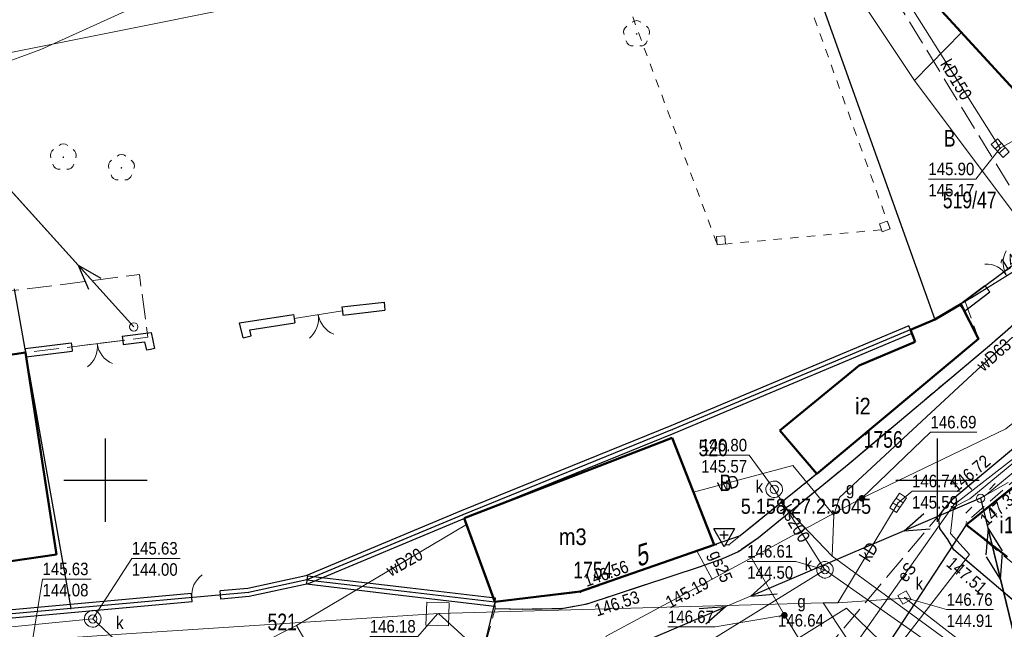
# Model space of a CAD drawing. Header units: metres. Extents: x 5552311 to 5555313, y 5709371 to 5712599.
# Tile 23 of 71: x 5554445 to 5554504, y 5710641 to 5710678. Entities that reach past the tile are written whole.
import ezdxf
from ezdxf.enums import TextEntityAlignment as Align

# ---------------------------------------------------------------- set-up
doc = ezdxf.new("R2010")
doc.units = ezdxf.units.M
doc.header["$MEASUREMENT"] = 0
for name, pattern in [('1.0_0.5', [1.5, 1, -0.5]), ('1.5_0.5', [2, 1.5, -0.5]), ('otda_500', [1, 0.5, -0.5]), ('otob_500', [0]), ('otof_500', [0]), ('suep_nn_500', [0])]:
    doc.linetypes.add(name, pattern=pattern)
doc.layers.get('0').update_dxf_attribs({"color": 2, "linetype": 'CONTINUOUS', "lineweight": 5})
for name, color, linetype in [('203-punkt graniczny', 7, 'CONTINUOUS'), ('210-oznaczenie konturu użytku gruntowego', 60, 'CONTINUOUS'), ('211-numer działki ewidencyjnej', 7, 'CONTINUOUS'), ('217-kontur klasyfikacyjny', 7, 'CONTINUOUS'), ('218-kontur użytku gruntowego', 60, 'CONTINUOUS'), ('219-działka ewidencyjna', 7, 'CONTINUOUS'), ('238-Punkt adresowy budynku', 7, 'CONTINUOUS'), ('312-budynek ewidencyjny', 7, 'CONTINUOUS'), ('312-oznaczenie budynku ewidencyjnego', 7, 'CONTINUOUS'), ('312-oznaczenie budynku ewidencyjnego-Atr117', 7, 'CONTINUOUS'), ('brama', 7, 'CONTINUOUS'), ('chodnik', 7, 'CONTINUOUS'), ('drzewo liściaste', 7, 'CONTINUOUS'), ('furtka', 7, 'CONTINUOUS'), ('jezdnia', 7, 'CONTINUOUS'), ('kratka ściekowa', 7, 'CONTINUOUS'), ('krawężnik', 7, 'CONTINUOUS'), ('latarnia', 7, 'CONTINUOUS'), ('pikieta sztuczna', 7, 'CONTINUOUS'), ('pikieta sztuczna-Atr2', 7, 'CONTINUOUS'), ('przewód elektroenergetyczny niskiego napięcia', 7, 'CONTINUOUS'), ('przewód elektroenergetyczny podziemny', 7, 'CONTINUOUS'), ('przewód elektroenergetyczny podziemny-Atr1', 7, 'CONTINUOUS'), ('przewód gazowy', 7, 'CONTINUOUS'), ('przewód gazowy-Atr1', 7, 'CONTINUOUS'), ('przewód kanalizacyjny', 7, 'CONTINUOUS'), ('przewód kanalizacyjny-Atr1', 7, 'CONTINUOUS'), ('przewód telekomunikacyjny podziemny', 7, 'CONTINUOUS'), ('przewód wodociągowy', 7, 'CONTINUOUS'), ('przewód wodociągowy-Atr1', 7, 'CONTINUOUS'), ('rzedna', 7, 'CONTINUOUS'), ('rzedna-Atr2', 7, 'CONTINUOUS'), ('rzedna-Atr3', 7, 'CONTINUOUS'), ('studnia kanalizacyjna', 7, 'CONTINUOUS'), ('Szczegółowa osnowa geodezyjna wysokościowa', 7, 'CONTINUOUS'), ('Szczegółowa osnowa geodezyjna wysokościowa-Atr103', 7, 'CONTINUOUS'), ('słup przewodów napowietrznych', 7, 'CONTINUOUS'), ('wiata', 7, 'CONTINUOUS'), ('Wstawianie ramki sekcyjnej z opisem', 7, 'CONTINUOUS'), ('właz do komory lub kanału', 7, 'CONTINUOUS'), ('właz do komory lub kanału - okrągły', 7, 'CONTINUOUS'), ('właz do komory lub kanału - okrągły-Atr17', 7, 'CONTINUOUS'), ('właz do komory lub kanału-Atr17', 7, 'CONTINUOUS'), ('zasuwa lub zawór', 7, 'CONTINUOUS'), ('zasuwa lub zawór-Atr17', 7, 'CONTINUOUS'), ('ściana oporowa (linia)', 7, 'CONTINUOUS')]:
    doc.layers.add(name, color=color, linetype=linetype)
doc.styles.get("Standard").update_dxf_attribs({"font": 'Working1250', "width": 0.75})
doc.linetypes.add('otdn_500', pattern='A,5,0,[21,ksztalty.shx,S=0.5,R=0,X=0,Y=0]', length=5)

# ---------------------------------------------------------------- blocks, each defined once
blk = doc.blocks.new('203')
at = {"linetype": 'Continuous', "lineweight": 0}
h = blk.add_hatch(color=94, dxfattribs=at)
edge = h.paths.add_edge_path()
edge.add_arc((0, 0), 0.045, 0, 360)
blk = doc.blocks.new('US05')
at = {"color": 0, "linetype": 'Continuous', "lineweight": 13}
for p, q in [((-0.525, -0.25), (-0.525, 0.25)), ((-0.525, 0.25), (-0.175, 0.25)), ((-0.175, -0.25), (-0.175, 0.25)), ((-0.175, 0.25), (0.175, 0.25)), ((0.175, -0.25), (0.175, 0.25)), ((0.175, 0.25), (0.525, 0.25)), ((0.525, -0.25), (0.525, 0.25)), ((-0.525, -0.25), (-0.175, -0.25)), ((-0.175, -0.25), (0.175, -0.25)), ((0.175, -0.25), (0.525, -0.25))]:
    blk.add_line(p, q, dxfattribs=at)
blk = doc.blocks.new('PW01')
at = {"linetype": 'Continuous', "lineweight": 13}
h = blk.add_hatch(color=0, dxfattribs=at)
edge = h.paths.add_edge_path()
edge.add_arc((0, 0), 0.045, 0, 360)
blk = doc.blocks.new('SM01')
at = {"color": 0, "linetype": 'Continuous', "lineweight": 13}
for p, q in [((-0.53, 0.531), (-0.883, 0.884)), ((0.531, 0.531), (0.884, 0.884)), ((-0.53, -0.53), (-0.883, -0.883)), ((0.531, -0.53), (0.884, -0.883))]:
    blk.add_line(p, q, dxfattribs=at)
blk.add_circle((0, 0), 0.25, dxfattribs=at)
blk = doc.blocks.new('US25')
at = {"linetype": 'Continuous', "lineweight": 0}
h = blk.add_hatch(color=0, dxfattribs=at)
edge = h.paths.add_edge_path()
edge.add_arc((0, 0), 0.2, 0, 360)
blk = doc.blocks.new('OK02')
at = {"color": 0, "linetype": 'Continuous', "lineweight": 0}
for centre, start, end in [((-1.5, 0), 0, 60), ((1.5, 0), 120, 180)]:
    blk.add_arc(centre, 1.5, start, end, dxfattribs=at)
blk = doc.blocks.new('SUEP1')
at = {"color": 0, "linetype": 'Continuous'}
for p, q in [((0, 0), (5, 0)), ((5, 0), (3.5, 0.5)), ((5, 0), (3.5, -0.5)), ((5, 0), (15, 0)), ((15, 0), (13.5, 0.5)), ((15, 0), (13.5, -0.5))]:
    blk.add_line(p, q, dxfattribs=at)
blk = doc.blocks.new('US22')
at = {"color": 0, "linetype": 'Continuous', "lineweight": 13}
blk.add_circle((0, 0), 0.25, dxfattribs=at)
blk = doc.blocks.new('OK04')
at = {"color": 0, "linetype": 'Continuous', "lineweight": 0}
blk.add_arc((1.5, 0.001), 1.5, 120, 180, dxfattribs=at)
blk = doc.blocks.new('IB10')
at = {"color": 0, "linetype": 'Continuous', "lineweight": 13}
for p, q in [((0, 0), (0, 0.5)), ((0, 0.5), (0.5, 0.5)), ((0, 0), (0.5, 0)), ((0.5, 0), (0.5, 0.5))]:
    blk.add_line(p, q, dxfattribs=at)
blk = doc.blocks.new('OP021')
at = {"linetype": 'Continuous', "lineweight": 13}
h = blk.add_hatch(color=0, dxfattribs=at)
edge = h.paths.add_edge_path()
edge.add_arc((0, 0), 0.05, 0, 360)
at = {"color": 0, "linetype": 'Continuous', "lineweight": 13}
for centre, start, end in [((0, 0.4), 49.272, 130.728), ((-0.38, 0.124), 121.308, 202.548), ((0.38, 0.124), 337.452, 58.692), ((-0.235, -0.324), 193.221, 274.871), ((0.235, -0.324), 265.129, 346.779)]:
    blk.add_arc(centre, 0.4, start, end, dxfattribs=at)
blk = doc.blocks.new('US15')
at = {"color": 0, "linetype": 'Continuous', "lineweight": 13}
blk.add_circle((0, 0), 0.25, dxfattribs=at)
blk = doc.blocks.new('OSSH')
at = {"color": 0}
for p, q in [((0, -0.721), (-0.624, 0.362)), ((0.626, 0.362), (-0.624, 0.362)), ((-0.25, 0), (0.25, 0)), ((0.626, 0.362), (0, -0.721)), ((0, -0.25), (0, 0.25))]:
    blk.add_line(p, q, dxfattribs=at)
blk = doc.blocks.new('RAMKA500K')
at = {"color": 0}
for p, q in [((50, 147.5), (50, 152.5)), ((100, 147.5), (100, 152.5)), ((47.5, 150), (52.5, 150)), ((97.5, 150), (102.5, 150))]:
    blk.add_line(p, q, dxfattribs=at)

msp = doc.modelspace()

# ---------------------------------------------------------------- linework, layer by layer
at = {"layer": '217-kontur klasyfikacyjny', "color": 3, "linetype": 'Continuous', "lineweight": 18, "flags": 128}
for points in [[(5554499.85, 5710659.66), (5554492.01, 5710681.55)], [(5554444.51, 5710661.51), (5554447.92, 5710642.28)], [(5554484.07, 5710653.04), (5554499.85, 5710659.66)], [(5554471.48, 5710647.92), (5554484.07, 5710653.04)], [(5554462.11, 5710644.01), (5554471.48, 5710647.92)], [(5554458.6, 5710643.25), (5554462.11, 5710644.01)], [(5554447.92, 5710642.28), (5554458.6, 5710643.25)]]:
    msp.add_lwpolyline(points, dxfattribs=at)
at = {"layer": '218-kontur użytku gruntowego', "linetype": 'Continuous', "lineweight": 9, "flags": 128}
for points in [[(5554492.01, 5710681.55), (5554499.85, 5710659.66)], [(5554499.85, 5710659.66), (5554492.01, 5710681.55)], [(5554501.41, 5710660.58), (5554510.39, 5710667.3)], [(5554510.39, 5710667.3), (5554501.41, 5710660.58)], [(5554447.92, 5710642.28), (5554444.51, 5710661.51)], [(5554444.51, 5710661.51), (5554447.92, 5710642.28)], [(5554501.41, 5710660.58), (5554499.85, 5710659.66)], [(5554499.85, 5710659.66), (5554501.41, 5710660.58)], [(5554502.47, 5710658.5), (5554501.41, 5710660.58)], [(5554501.41, 5710660.58), (5554502.47, 5710658.5)], [(5554499.85, 5710659.66), (5554484.07, 5710653.04)], [(5554484.07, 5710653.04), (5554499.85, 5710659.66)], [(5554492.75, 5710650.38), (5554502.47, 5710658.5)], [(5554502.47, 5710658.5), (5554492.75, 5710650.38)], [(5554484.07, 5710653.04), (5554471.48, 5710647.92)], [(5554471.48, 5710647.92), (5554484.07, 5710653.04)], [(5554507.95, 5710652.32), (5554501.72, 5710647.31)], [(5554501.72, 5710647.31), (5554507.95, 5710652.32)], [(5554488.15, 5710646.66), (5554492.75, 5710650.38)], [(5554492.75, 5710650.38), (5554488.15, 5710646.66)], [(5554471.48, 5710647.92), (5554462.11, 5710644.01)], [(5554462.11, 5710644.01), (5554471.48, 5710647.92)], [(5554501.72, 5710647.31), (5554504.19, 5710645.39)], [(5554504.19, 5710645.39), (5554501.72, 5710647.31)], [(5554486.58, 5710646.11), (5554488.15, 5710646.66)], [(5554488.15, 5710646.66), (5554486.58, 5710646.11)], [(5554478.53, 5710643.3), (5554486.58, 5710646.11)], [(5554486.58, 5710646.11), (5554478.53, 5710643.3)], [(5554458.6, 5710643.25), (5554462.11, 5710644.01)], [(5554462.11, 5710644.01), (5554458.6, 5710643.25)], [(5554462.11, 5710644.01), (5554468.29, 5710643.28)], [(5554468.29, 5710643.28), (5554462.11, 5710644.01)], [(5554447.92, 5710642.28), (5554458.6, 5710643.25)], [(5554458.6, 5710643.25), (5554447.92, 5710642.28)], [(5554468.29, 5710643.28), (5554473.4, 5710642.68)], [(5554473.4, 5710642.68), (5554468.29, 5710643.28)], [(5554473.4, 5710642.68), (5554478.53, 5710643.3)], [(5554478.53, 5710643.3), (5554473.4, 5710642.68)], [(5554435.57, 5710641.16), (5554447.92, 5710642.28)], [(5554447.92, 5710642.28), (5554435.57, 5710641.16)]]:
    msp.add_lwpolyline(points, dxfattribs=at)
at = {"layer": '219-działka ewidencyjna', "color": 94, "linetype": 'Continuous', "lineweight": 30, "flags": 128}
for points in [[(5554492.01, 5710681.55), (5554499.85, 5710659.66)], [(5554510.39, 5710667.3), (5554501.41, 5710660.58)], [(5554444.51, 5710661.51), (5554447.92, 5710642.28)], [(5554501.41, 5710660.58), (5554499.85, 5710659.66)], [(5554501.41, 5710660.58), (5554502.47, 5710658.5)], [(5554499.85, 5710659.66), (5554484.07, 5710653.04)], [(5554502.47, 5710658.5), (5554492.75, 5710650.38)], [(5554484.07, 5710653.04), (5554471.48, 5710647.92)], [(5554507.95, 5710652.32), (5554501.72, 5710647.31)], [(5554492.75, 5710650.38), (5554488.15, 5710646.66)], [(5554471.48, 5710647.92), (5554462.11, 5710644.01)], [(5554501.72, 5710647.31), (5554496.02, 5710638.61)], [(5554501.72, 5710647.31), (5554504.19, 5710645.39)], [(5554488.15, 5710646.66), (5554486.58, 5710646.11)], [(5554486.58, 5710646.11), (5554478.53, 5710643.3)], [(5554462.11, 5710644.01), (5554458.6, 5710643.25)], [(5554462.11, 5710644.01), (5554468.29, 5710643.28)], [(5554458.6, 5710643.25), (5554447.92, 5710642.28)], [(5554468.29, 5710643.28), (5554473.4, 5710642.68)], [(5554478.53, 5710643.3), (5554473.4, 5710642.68)], [(5554473.4, 5710642.68), (5554472.43, 5710638.71)], [(5554447.92, 5710642.28), (5554435.57, 5710641.16)]]:
    msp.add_lwpolyline(points, dxfattribs=at)
at = {"layer": '312-budynek ewidencyjny', "color": 8, "linetype": 'Continuous', "lineweight": 50, "flags": 128}
for points in [[(5554506.65, 5710671.24), (5554497.51, 5710681.2)], [(5554499.85, 5710659.66), (5554501.41, 5710660.58)], [(5554501.41, 5710660.58), (5554502.47, 5710658.5)], [(5554498.37, 5710659.04), (5554499.85, 5710659.66)], [(5554498.65, 5710658.32), (5554498.37, 5710659.04)], [(5554502.47, 5710658.5), (5554492.75, 5710650.38)], [(5554495.29, 5710656.9), (5554498.65, 5710658.32)], [(5554429.85, 5710655.35), (5554445.2, 5710657.67)], [(5554445.2, 5710657.67), (5554447.06, 5710645.54)], [(5554490.52, 5710652.99), (5554495.29, 5710656.9)], [(5554471.56, 5710647.72), (5554484.05, 5710652.54)], [(5554484.05, 5710652.54), (5554486.58, 5710646.11)], [(5554492.75, 5710650.38), (5554490.52, 5710652.99)], [(5554501.72, 5710647.31), (5554506.66, 5710651.29)], [(5554473.4, 5710642.68), (5554471.56, 5710647.72)], [(5554504.19, 5710645.39), (5554501.72, 5710647.31)], [(5554486.58, 5710646.11), (5554478.53, 5710643.3)], [(5554447.06, 5710645.54), (5554431.96, 5710643.33)], [(5554478.53, 5710643.3), (5554473.4, 5710642.68)]]:
    msp.add_lwpolyline(points, dxfattribs=at)
at = {"layer": 'brama', "color": 8, "linetype": 'otob_500', "lineweight": 18, "flags": 128}
for points in [[(5554501.67, 5710660.73), (5554506.67, 5710663.84)], [(5554464.24, 5710660.17), (5554461.34, 5710659.71)], [(5554451.04, 5710658.4), (5554447.98, 5710658.01)]]:
    msp.add_lwpolyline(points, dxfattribs=at)
at = {"layer": 'chodnik', "color": 8, "linetype": '1.0_0.5', "lineweight": 18, "flags": 128}
for points in [[(5554528.82, 5710684.19), (5554520.79, 5710675.95), (5554520.28, 5710674.67), (5554514.97, 5710669.61), (5554513.24, 5710668.05), (5554507.46, 5710662.87), (5554506.67, 5710663.84), (5554501.67, 5710660.73), (5554502.47, 5710658.5), (5554492.75, 5710650.38), (5554487.47, 5710646.11), (5554486.58, 5710646.11), (5554478.55, 5710643.26), (5554473.4, 5710642.68), (5554473.42, 5710642.28), (5554475.08, 5710642.25), (5554477.43, 5710642.29), (5554478.94, 5710642.57), (5554485.69, 5710644.79), (5554487.11, 5710645.3), (5554488.04, 5710645.72), (5554489.25, 5710646.55), (5554494.7, 5710651.01), (5554503.12, 5710658.09), (5554509.44, 5710663.6), (5554512.43, 5710666.27), (5554515.19, 5710668.72), (5554518.24, 5710671.52), (5554530.25, 5710683.47)], [(5554512.8, 5710635.75), (5554524.55, 5710624.85), (5554530.05, 5710619.41), (5554530.03, 5710620.64), (5554524.94, 5710625.74), (5554515.47, 5710635.23), (5554512.16, 5710638.34), (5554508.71, 5710641.59), (5554501.72, 5710647.31), (5554501.74, 5710647.49), (5554506.56, 5710651.69), (5554506.84, 5710651.39), (5554514.14, 5710657.87), (5554517.69, 5710660.98), (5554520.33, 5710663.34), (5554523.22, 5710666.06), (5554526.11, 5710668.82), (5554528.36, 5710670.84), (5554529.03, 5710671.24), (5554529.76, 5710671.31), (5554530.52, 5710671.07), (5554530.8, 5710670.73), (5554532.79, 5710667.47), (5554541.56, 5710652.89), (5554547.67, 5710642.69), (5554553.68, 5710632.82), (5554554.72, 5710631.1), (5554558.98, 5710624.01), (5554563.19, 5710617.09), (5554569.05, 5710607.39), (5554573.43, 5710600.07), (5554575.05, 5710600.93), (5554559.54, 5710626.42), (5554537.42, 5710662.74), (5554532.38, 5710671.27), (5554531.57, 5710672.26), (5554530.95, 5710672.75), (5554529.97, 5710673.11), (5554529.11, 5710673.02), (5554528.16, 5710672.64), (5554527.35, 5710672.08), (5554526.61, 5710671.37), (5554525.09, 5710670.03), (5554519.99, 5710665.18), (5554517.05, 5710662.45), (5554514.76, 5710660.52), (5554511.72, 5710657.89), (5554500.93, 5710648.88), (5554500.28, 5710648.12), (5554500.08, 5710647.64), (5554500.15, 5710647.09), (5554500.62, 5710646.44), (5554500.99, 5710645.81)]]:
    msp.add_lwpolyline(points, close=True, dxfattribs=at)
at = {"layer": 'furtka', "color": 8, "linetype": 'otof_500', "lineweight": 18, "flags": 128}
msp.add_lwpolyline([(5554455.19, 5710642.94), (5554456.91, 5710643.1)], dxfattribs=at)
at = {"layer": 'jezdnia', "color": 8, "linetype": '1.5_0.5', "lineweight": 18, "flags": 128}
for points in [[(5554552.05, 5710711.22), (5554552.63, 5710709.3), (5554552.53, 5710707.06), (5554552.16, 5710705.41), (5554551.51, 5710704.05), (5554550.31, 5710702.54), (5554547.38, 5710699.78), (5554530.25, 5710683.47), (5554518.24, 5710671.52), (5554515.19, 5710668.72), (5554512.43, 5710666.27), (5554509.44, 5710663.6), (5554503.12, 5710658.09), (5554494.7, 5710651.01), (5554489.25, 5710646.55), (5554488.04, 5710645.72), (5554487.11, 5710645.3), (5554485.69, 5710644.79), (5554478.94, 5710642.57), (5554477.43, 5710642.29), (5554475.08, 5710642.25), (5554473.42, 5710642.28), (5554472.43, 5710638.71), (5554473.93, 5710638.51), (5554474.43, 5710637.77), (5554474.72, 5710636.97), (5554474.66, 5710636.42), (5554473.93, 5710635.73), (5554466.73, 5710630.76), (5554450.45, 5710621.12), (5554425.4, 5710609.05), (5554418.6, 5710605.89), (5554417.15, 5710605.26), (5554415.76, 5710605.21), (5554414.27, 5710606.27), (5554419.6, 5710598.38), (5554419.68, 5710600.26), (5554420.54, 5710601.39), (5554426.32, 5710604.38), (5554450.17, 5710615.94), (5554455.64, 5710618.96), (5554457.51, 5710620.02), (5554470.33, 5710627.61), (5554480.55, 5710633.59), (5554490.93, 5710638.9), (5554493.53, 5710640.11), (5554500.28, 5710648.12), (5554500.93, 5710648.88), (5554511.72, 5710657.89), (5554514.76, 5710660.52), (5554517.05, 5710662.45), (5554519.99, 5710665.18), (5554525.09, 5710670.03), (5554526.61, 5710671.37), (5554527.35, 5710672.08), (5554528.16, 5710672.64), (5554535.47, 5710679.96), (5554536.25, 5710680.82), (5554537.58, 5710682.07), (5554542.1, 5710686.33), (5554551.5, 5710695.18), (5554553.01, 5710696.3), (5554554.52, 5710697.03), (5554556.44, 5710697.5), (5554558.78, 5710696.84), (5554560.73, 5710695.29)], [(5554480.13, 5710704.87), (5554489.81, 5710684.94), (5554490.27, 5710684.26), (5554492.01, 5710681.55), (5554499.85, 5710659.66), (5554501.41, 5710660.58), (5554501.67, 5710660.73), (5554506.67, 5710663.84), (5554496.3, 5710680.84), (5554495.36, 5710681.83), (5554496.88, 5710683.29), (5554494.13, 5710688.99), (5554485.07, 5710707.73)], [(5554430.11, 5710677.61), (5554431.72, 5710666.51), (5554427.33, 5710660.06), (5554404.24, 5710655.57), (5554402.1, 5710659.1), (5554394.67, 5710650.04), (5554445.2, 5710657.67), (5554452.55, 5710658.59), (5554452.04, 5710662.36), (5554438.86, 5710660.67), (5554434.38, 5710680.2)]]:
    msp.add_lwpolyline(points, close=True, dxfattribs=at)
at = {"layer": 'krawężnik', "color": 8, "linetype": 'Continuous', "lineweight": 25, "flags": 128}
for points in [[(5554473.42, 5710642.28), (5554475.08, 5710642.25), (5554477.43, 5710642.29), (5554478.94, 5710642.57), (5554485.69, 5710644.79), (5554487.11, 5710645.3), (5554488.04, 5710645.72), (5554489.25, 5710646.55), (5554494.7, 5710651.01), (5554503.12, 5710658.09), (5554509.44, 5710663.6), (5554512.43, 5710666.27), (5554515.19, 5710668.72), (5554518.24, 5710671.52), (5554530.25, 5710683.47)], [(5554512.8, 5710635.75), (5554500.99, 5710645.81), (5554500.62, 5710646.44), (5554500.15, 5710647.09), (5554500.08, 5710647.64), (5554500.28, 5710648.12), (5554500.93, 5710648.88), (5554511.72, 5710657.89)]]:
    msp.add_lwpolyline(points, dxfattribs=at)
at = {"layer": 'przewód elektroenergetyczny niskiego napięcia', "color": 1, "linetype": 'suep_nn_500', "lineweight": 18, "flags": 128}
for points in [[(5554451.7, 5710659.21), (5554433.73, 5710679.13)], [(5554473.46, 5710636.52), (5554502.59, 5710648.91)], [(5554502.59, 5710648.91), (5554506.62, 5710632.52)]]:
    msp.add_lwpolyline(points, dxfattribs=at)
at = {"layer": 'przewód elektroenergetyczny podziemny', "color": 1, "linetype": 'Continuous', "lineweight": 18, "flags": 128}
for points in [[(5554530.65, 5710671.55), (5554500.98, 5710648.51), (5554494.46, 5710639.26), (5554478.56, 5710631.87), (5554474.37, 5710637.47), (5554472.16, 5710639.32), (5554454.55, 5710639.85), (5554436.48, 5710638.4), (5554421.46, 5710637.45), (5554399.02, 5710633.03), (5554394.66, 5710637.51), (5554388.71, 5710642.51), (5554381.93, 5710636.93), (5554358.42, 5710667.49), (5554395.08, 5710691.67), (5554394, 5710693.59), (5554393.59, 5710693.48)], [(5554502.59, 5710648.91), (5554504.24, 5710649.87)]]:
    msp.add_lwpolyline(points, dxfattribs=at)
at = {"layer": 'przewód gazowy', "color": 40, "linetype": 'Continuous', "lineweight": 18, "flags": 128}
for points in [[(5554488.82, 5710645.34), (5554495.46, 5710648.91), (5554504.11, 5710653.08), (5554514.25, 5710661.21), (5554514.95, 5710661.77), (5554529.15, 5710674.27)], [(5554486.45, 5710644.06), (5554485.54, 5710645.75)], [(5554488.82, 5710645.34), (5554486.45, 5710644.06)], [(5554551.07, 5710569), (5554550.86, 5710569.57), (5554550.6, 5710570.22), (5554547.31, 5710580.39), (5554544.51, 5710589.04), (5554543.57, 5710590.91), (5554533.45, 5710607.71), (5554532.65, 5710608.63), (5554531.56, 5710609.35), (5554526.69, 5710614.14), (5554513.31, 5710627.45), (5554508.9, 5710631.73), (5554506.88, 5710632.86), (5554498.68, 5710638.29), (5554494.54, 5710642.3), (5554491.65, 5710640.51), (5554490.8, 5710641.88), (5554488.82, 5710645.34)], [(5554486.45, 5710644.06), (5554480.09, 5710640.63), (5554479.35, 5710637.86), (5554467.72, 5710631.02), (5554457.69, 5710625.12), (5554455.64, 5710623.84), (5554451.05, 5710621.25), (5554437.2, 5710614.4), (5554422.27, 5710607.31), (5554419.93, 5710606.21), (5554416.65, 5710602.98)]]:
    msp.add_lwpolyline(points, dxfattribs=at)
at = {"layer": 'przewód kanalizacyjny', "color": 34, "linetype": 'Continuous', "lineweight": 18, "flags": 128}
for points in [[(5554506.46, 5710671.45), (5554503.77, 5710669.95), (5554496.91, 5710680.84)], [(5554490.19, 5710649.45), (5554493.24, 5710644.62)], [(5554497.63, 5710648.64), (5554494.02, 5710642.62)], [(5554403.43, 5710635.81), (5554421.1, 5710605.89), (5554436.67, 5710613.08), (5554452.64, 5710620.71), (5554475.58, 5710633.69), (5554493.24, 5710644.62), (5554505.33, 5710636.12), (5554511.32, 5710631.05), (5554532.54, 5710615.46), (5554538.01, 5710606.53), (5554542.3, 5710598.85), (5554545.18, 5710592.28), (5554547.72, 5710585.05), (5554551.08, 5710576.4), (5554560.88, 5710550.1), (5554563.42, 5710544.78), (5554570, 5710519.72), (5554571.02, 5710502.86)], [(5554515.93, 5710629.05), (5554498.05, 5710642.9), (5554494.02, 5710642.62), (5554493.13, 5710642.63), (5554470.02, 5710641.98), (5554450.65, 5710640.72), (5554445.72, 5710640.39), (5554434.44, 5710639.3), (5554418.83, 5710637.96), (5554391.77, 5710636.28), (5554394.11, 5710633.44), (5554408.36, 5710616.21), (5554419.48, 5710601.47)], [(5554493.13, 5710642.63), (5554494.52, 5710640.55)], [(5554479.52, 5710633.3), (5554470.02, 5710641.98)], [(5554370.58, 5710619.9), (5554382.57, 5710631.07), (5554403.43, 5710635.81), (5554416, 5710639.07), (5554432.9, 5710640.5), (5554438.66, 5710640.62), (5554449.24, 5710641.66), (5554452.5, 5710638.61)]]:
    msp.add_lwpolyline(points, dxfattribs=at)
at = {"layer": 'przewód telekomunikacyjny podziemny', "color": 30, "linetype": 'Continuous', "lineweight": 18, "flags": 128}
for points in [[(5554528.93, 5710687.56), (5554526.2, 5710689.26), (5554521.66, 5710694.3), (5554515.12, 5710701.76), (5554511.58, 5710704.34), (5554503.42, 5710700.85), (5554490.15, 5710695.48), (5554481.32, 5710691.84), (5554446.12, 5710675.88), (5554431.39, 5710670.48), (5554417.87, 5710666.92), (5554410.21, 5710663.32), (5554402.11, 5710658.57), (5554399.32, 5710657.24)], [(5554537.92, 5710674.67), (5554530.79, 5710670.77), (5554529.6, 5710669.94), (5554525.93, 5710666.98), (5554522.13, 5710664.1), (5554517.19, 5710659.8), (5554512.42, 5710655.96), (5554509.44, 5710653.55), (5554508.4, 5710653.53), (5554505.47, 5710651.22), (5554502.92, 5710649.11), (5554502.59, 5710648.91)], [(5554466.17, 5710585.54), (5554467.07, 5710585.97), (5554460.64, 5710598.31), (5554454.75, 5710610.55), (5554452.39, 5710615.41), (5554454.27, 5710617.4), (5554455.91, 5710619), (5554470.13, 5710627.51), (5554474.81, 5710630.32), (5554484.43, 5710634.75), (5554493.54, 5710639.43), (5554497.33, 5710639.53), (5554497.2, 5710639.43), (5554501.93, 5710645.53), (5554500.79, 5710646.79), (5554500.97, 5710648.37), (5554501.94, 5710648.88), (5554519.53, 5710663.4)]]:
    msp.add_lwpolyline(points, dxfattribs=at)
at = {"layer": 'przewód wodociągowy', "color": 5, "linetype": 'Continuous', "lineweight": 18, "flags": 128}
for points in [[(5554432.2, 5710673.29), (5554491.23, 5710685.13), (5554498.62, 5710674.03)], [(5554498.62, 5710674.03), (5554501.45, 5710676.91)], [(5554498.62, 5710674.03), (5554507.86, 5710661.71), (5554494.11, 5710648.96), (5554493.78, 5710647.89), (5554493.68, 5710645.44)], [(5554493.78, 5710647.89), (5554491.3, 5710650.88), (5554485.34, 5710649.27)], [(5554490.54, 5710648.69), (5554493.68, 5710645.44), (5554505.75, 5710636.59), (5554511.87, 5710631.7), (5554529.21, 5710617.9), (5554531.99, 5710615.11), (5554537.27, 5710606.13), (5554541.5, 5710598.47), (5554544.47, 5710591.82), (5554546.87, 5710584.79), (5554550.6, 5710576.15), (5554553.2, 5710569.14)], [(5554471.7, 5710647.33), (5554461.49, 5710641.27)], [(5554440.01, 5710631.68), (5554445.59, 5710633.25), (5554461.49, 5710641.27)], [(5554461.49, 5710641.27), (5554467.7, 5710630.53)]]:
    msp.add_lwpolyline(points, dxfattribs=at)
at = {"layer": 'rzedna-Atr2', "color": 8, "lineweight": 5, "flags": 128}
for points in [[(5554503.77, 5710669.95), (5554502.3, 5710668.1), (5554499.452, 5710668.1)], [(5554495.46, 5710648.91), (5554499.58, 5710652.88), (5554502.37, 5710652.88)], [(5554490.19, 5710649.45), (5554488.69, 5710651.5), (5554485.799, 5710651.5)], [(5554497.63, 5710648.64), (5554498.47, 5710649.34), (5554501.356, 5710649.34)], [(5554449.24, 5710641.66), (5554451.58, 5710645.3), (5554454.487, 5710645.3)], [(5554493.24, 5710644.62), (5554491.48, 5710645.12), (5554488.568, 5710645.12)], [(5554445.62, 5710640.36), (5554446.22, 5710644.06), (5554449.132, 5710644.06)], [(5554498.02, 5710642.94), (5554500.55, 5710642.22), (5554503.372, 5710642.22)], [(5554469.96, 5710641.96), (5554468.77, 5710640.61), (5554465.884, 5710640.61)], [(5554490.8, 5710641.88), (5554486.63, 5710641.18), (5554483.803, 5710641.18)]]:
    msp.add_lwpolyline(points, dxfattribs=at)
at = {"layer": 'studnia kanalizacyjna', "color": 34, "linetype": 'Continuous', "lineweight": 18, "flags": 128}
for points in [[(5554489.72, 5710649.64), (5554489.78, 5710649.73), (5554489.85, 5710649.82), (5554489.93, 5710649.88), (5554490.02, 5710649.93), (5554490.12, 5710649.95), (5554490.22, 5710649.95), (5554490.32, 5710649.94), (5554490.43, 5710649.89), (5554490.51, 5710649.83), (5554490.58, 5710649.75), (5554490.64, 5710649.66), (5554490.67, 5710649.56), (5554490.69, 5710649.47), (5554490.68, 5710649.36), (5554490.65, 5710649.26), (5554490.59, 5710649.17), (5554490.52, 5710649.09), (5554490.45, 5710649.03), (5554490.35, 5710648.98), (5554490.25, 5710648.95), (5554490.15, 5710648.95), (5554490.05, 5710648.97), (5554489.95, 5710649.02), (5554489.86, 5710649.08), (5554489.79, 5710649.15), (5554489.73, 5710649.24), (5554489.7, 5710649.34), (5554489.69, 5710649.44), (5554489.69, 5710649.54)], [(5554493.74, 5710644.63), (5554493.73, 5710644.53), (5554493.7, 5710644.43), (5554493.64, 5710644.34), (5554493.58, 5710644.26), (5554493.5, 5710644.2), (5554493.4, 5710644.15), (5554493.3, 5710644.12), (5554493.2, 5710644.12), (5554493.1, 5710644.14), (5554493, 5710644.19), (5554492.92, 5710644.24), (5554492.84, 5710644.32), (5554492.78, 5710644.41), (5554492.75, 5710644.51), (5554492.74, 5710644.61), (5554492.75, 5710644.71), (5554492.77, 5710644.81), (5554492.83, 5710644.9), (5554492.9, 5710644.98), (5554492.98, 5710645.05), (5554493.08, 5710645.1), (5554493.18, 5710645.12), (5554493.28, 5710645.12), (5554493.38, 5710645.1), (5554493.48, 5710645.06), (5554493.56, 5710645), (5554493.63, 5710644.92), (5554493.69, 5710644.83), (5554493.73, 5710644.73)], [(5554449.74, 5710641.68), (5554449.73, 5710641.58), (5554449.7, 5710641.48), (5554449.64, 5710641.38), (5554449.58, 5710641.3), (5554449.5, 5710641.24), (5554449.4, 5710641.19), (5554449.3, 5710641.17), (5554449.2, 5710641.16), (5554449.1, 5710641.18), (5554449, 5710641.23), (5554448.92, 5710641.29), (5554448.84, 5710641.37), (5554448.78, 5710641.45), (5554448.75, 5710641.55), (5554448.74, 5710641.65), (5554448.75, 5710641.75), (5554448.77, 5710641.85), (5554448.83, 5710641.95), (5554448.9, 5710642.03), (5554448.98, 5710642.09), (5554449.08, 5710642.14), (5554449.18, 5710642.16), (5554449.28, 5710642.17), (5554449.38, 5710642.15), (5554449.48, 5710642.1), (5554449.56, 5710642.04), (5554449.63, 5710641.96), (5554449.69, 5710641.88), (5554449.73, 5710641.78)]]:
    msp.add_lwpolyline(points, close=True, dxfattribs=at)
at = {"layer": 'wiata', "color": 8, "linetype": 'otda_500', "lineweight": 18, "flags": 128}
msp.add_lwpolyline([(5554480.64, 5710680.65), (5554486.77, 5710664.15), (5554497.15, 5710665.1), (5554490.27, 5710684.26)], close=True, dxfattribs=at)
at = {"layer": 'właz do komory lub kanału', "color": 8, "linetype": 'Continuous', "lineweight": 18, "flags": 128}
for points in [[(5554497.62, 5710643.06), (5554498.12, 5710643.34), (5554498.41, 5710642.82), (5554497.92, 5710642.54)], [(5554469.31, 5710642.67), (5554470.65, 5710642.63), (5554470.61, 5710641.24), (5554469.26, 5710641.28)]]:
    msp.add_lwpolyline(points, close=True, dxfattribs=at)
at = {"layer": 'ściana oporowa (linia)', "color": 8}
for p, q in [((5554501.319, 5710660.559), (5554502.839, 5710661.709)), ((5554464.211, 5710660.418), (5554466.741, 5710660.708)), ((5554458.05, 5710659.455), (5554461.302, 5710659.957)), ((5554458.278, 5710658.558), (5554458.05, 5710659.455)), ((5554451.009, 5710658.648), (5554452.746, 5710658.867)), ((5554452.746, 5710658.867), (5554452.954, 5710657.913)), ((5554498.467, 5710658.809), (5554484.166, 5710652.809)), ((5554445.17, 5710657.918), (5554447.95, 5710658.258)), ((5554484.166, 5710652.809), (5554471.575, 5710647.689)), ((5554471.575, 5710647.689), (5554462.185, 5710643.771)), ((5554462.139, 5710644.258), (5554468.319, 5710643.528)), ((5554462.185, 5710643.771), (5554458.638, 5710643.003)), ((5554468.319, 5710643.528), (5554473.429, 5710642.928)), ((5554455.212, 5710642.691), (5554447.942, 5710642.031)), ((5554458.638, 5710643.003), (5554456.932, 5710642.851)), ((5554447.942, 5710642.031), (5554435.593, 5710640.911))]:
    msp.add_line(p, q, dxfattribs=at)
at = {"layer": 'ściana oporowa (linia)', "color": 8, "linetype": 'Continuous'}
for p, q in [((5554502.839, 5710661.709), (5554502.99, 5710661.51)), ((5554502.99, 5710661.51), (5554503.141, 5710661.311)), ((5554464.211, 5710660.418), (5554464.24, 5710660.17)), ((5554466.741, 5710660.708), (5554466.77, 5710660.46)), ((5554466.77, 5710660.46), (5554466.799, 5710660.212)), ((5554501.319, 5710660.559), (5554501.47, 5710660.36)), ((5554501.47, 5710660.36), (5554501.621, 5710660.161)), ((5554461.302, 5710659.957), (5554461.34, 5710659.71)), ((5554461.34, 5710659.71), (5554461.378, 5710659.463)), ((5554464.24, 5710660.17), (5554464.269, 5710659.922)), ((5554498.37, 5710659.04), (5554498.273, 5710659.271)), ((5554498.467, 5710658.809), (5554498.37, 5710659.04)), ((5554451.009, 5710658.648), (5554451.04, 5710658.4)), ((5554458.278, 5710658.558), (5554458.52, 5710658.62)), ((5554458.52, 5710658.62), (5554458.762, 5710658.682)), ((5554445.17, 5710657.918), (5554445.2, 5710657.67)), ((5554447.95, 5710658.258), (5554447.98, 5710658.01)), ((5554447.98, 5710658.01), (5554448.01, 5710657.762)), ((5554451.04, 5710658.4), (5554451.071, 5710658.152)), ((5554452.71, 5710657.86), (5554452.466, 5710657.807)), ((5554452.954, 5710657.913), (5554452.71, 5710657.86)), ((5554445.2, 5710657.67), (5554445.23, 5710657.422)), ((5554462.139, 5710644.258), (5554462.11, 5710644.01)), ((5554462.11, 5710644.01), (5554462.081, 5710643.762)), ((5554455.19, 5710642.94), (5554455.168, 5710643.189)), ((5554456.91, 5710643.1), (5554456.888, 5710643.349)), ((5554456.932, 5710642.851), (5554456.91, 5710643.1)), ((5554455.212, 5710642.691), (5554455.19, 5710642.94)), ((5554473.4, 5710642.68), (5554473.371, 5710642.432)), ((5554473.429, 5710642.928), (5554473.4, 5710642.68))]:
    msp.add_line(p, q, dxfattribs=at)
at = {"layer": 'ściana oporowa (linia)', "color": 8, "linetype": 'otdn_500'}
for p, q in [((5554501.621, 5710660.161), (5554503.141, 5710661.311)), ((5554464.269, 5710659.922), (5554466.799, 5710660.212)), ((5554458.67, 5710659.045), (5554461.378, 5710659.463)), ((5554458.762, 5710658.682), (5554458.67, 5710659.045)), ((5554498.273, 5710659.271), (5554483.974, 5710653.271)), ((5554451.071, 5710658.152), (5554452.354, 5710658.313)), ((5554452.354, 5710658.313), (5554452.466, 5710657.807)), ((5554445.23, 5710657.422), (5554448.01, 5710657.762)), ((5554483.974, 5710653.271), (5554471.385, 5710648.151)), ((5554471.385, 5710648.151), (5554462.035, 5710644.249)), ((5554462.035, 5710644.249), (5554458.562, 5710643.497)), ((5554462.081, 5710643.762), (5554468.261, 5710643.032)), ((5554455.168, 5710643.189), (5554447.898, 5710642.529)), ((5554458.562, 5710643.497), (5554456.888, 5710643.349)), ((5554447.898, 5710642.529), (5554435.547, 5710641.409)), ((5554468.261, 5710643.032), (5554473.371, 5710642.432))]:
    msp.add_line(p, q, dxfattribs=at)

# ---------------------------------------------------------------- block references
at = {"layer": '203-punkt graniczny', "color": 8, "linetype": 'Continuous', "lineweight": 18}
for p in [(5554501.41, 5710660.58), (5554499.85, 5710659.66), (5554502.47, 5710658.5), (5554484.07, 5710653.04), (5554492.75, 5710650.38), (5554471.48, 5710647.92), (5554501.72, 5710647.31), (5554488.15, 5710646.66), (5554486.58, 5710646.11), (5554458.6, 5710643.25), (5554468.29, 5710643.28), (5554478.53, 5710643.3), (5554447.92, 5710642.28)]:
    msp.add_blockref('203', p, dxfattribs=at)
at = {"layer": 'brama', "color": 8, "linetype": 'Continuous', "lineweight": 18}
for p, rotation in [((5554504.17, 5710662.285), 31.88199999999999), ((5554462.79, 5710659.94), 189.013), ((5554449.51, 5710658.205), 187.263)]:
    msp.add_blockref('OK02', p, dxfattribs=dict(at, rotation=rotation))
at = {"layer": 'drzewo liściaste', "color": 94, "linetype": 'Continuous', "lineweight": 18}
for p in [(5554481.92, 5710676.82), (5554447.47, 5710669.41), (5554450.96, 5710668.77)]:
    msp.add_blockref('OP021', p, dxfattribs=at)
at = {"layer": 'furtka', "color": 8, "linetype": 'Continuous', "lineweight": 18, "rotation": 5.315}
msp.add_blockref('OK04', (5554455.19, 5710642.94), dxfattribs=at)
at = {"layer": 'kratka ściekowa', "color": 34, "linetype": 'Continuous', "lineweight": 18}
for p, rotation in [((5554503.77, 5710669.95), 312.173), ((5554497.63, 5710648.64), 55.654)]:
    msp.add_blockref('US05', p, dxfattribs=dict(at, rotation=rotation))
at = {"layer": 'latarnia', "color": 8, "linetype": 'Continuous', "lineweight": 18}
msp.add_blockref('SM01', (5554502.59, 5710648.91), dxfattribs=at)
at = {"layer": 'pikieta sztuczna', "color": 8, "linetype": 'Continuous', "lineweight": 13}
for p in [(5554501.67, 5710660.73), (5554502.48, 5710658.5), (5554503.12, 5710658.09), (5554494.7, 5710651.01), (5554492.75, 5710650.38), (5554500.93, 5710648.88), (5554500.28, 5710648.12), (5554500.08, 5710647.64), (5554501.74, 5710647.49), (5554489.25, 5710646.55), (5554500.15, 5710647.09), (5554486.58, 5710646.11), (5554487.47, 5710646.11), (5554500.62, 5710646.44), (5554488.04, 5710645.72), (5554500.99, 5710645.81), (5554485.69, 5710644.79), (5554487.11, 5710645.3), (5554478.55, 5710643.26), (5554473.41, 5710642.68), (5554478.94, 5710642.57), (5554473.42, 5710642.28), (5554475.08, 5710642.25), (5554477.43, 5710642.29)]:
    msp.add_blockref('PW01', p, dxfattribs=at)
at = {"layer": 'przewód elektroenergetyczny niskiego napięcia', "color": 1, "linetype": 'Continuous', "lineweight": 18}
for p, rotation in [((5554451.7, 5710659.21), 132.054), ((5554502.59, 5710648.91), 203.042), ((5554502.59, 5710648.91), 283.8140000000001), ((5554506.62, 5710632.52), 103.814), ((5554473.46, 5710636.52), 23.042)]:
    msp.add_blockref('SUEP1', p, dxfattribs=dict(at, rotation=rotation))
at = {"layer": 'rzedna', "color": 34, "linetype": 'Continuous', "lineweight": 18}
for p, rotation in [((5554503.77, 5710669.95), 312.173), ((5554497.63, 5710648.64), 55.654)]:
    msp.add_blockref('PW01', p, dxfattribs=dict(at, rotation=rotation))
for p in [(5554490.19, 5710649.45), (5554493.24, 5710644.62), (5554498.02, 5710642.94), (5554469.96, 5710641.96), (5554449.24, 5710641.66)]:
    msp.add_blockref('PW01', p, dxfattribs=at)
at = {"layer": 'rzedna', "color": 40, "linetype": 'Continuous', "lineweight": 18}
for p in [(5554495.46, 5710648.91), (5554486.45, 5710644.06), (5554490.8, 5710641.88)]:
    msp.add_blockref('PW01', p, dxfattribs=at)
at = {"layer": 'Szczegółowa osnowa geodezyjna wysokościowa', "color": 8, "linetype": 'Continuous', "lineweight": 18}
msp.add_blockref('OSSH', (5554487.18, 5710646.71), dxfattribs=at)
at = {"layer": 'słup przewodów napowietrznych', "color": 8, "linetype": 'Continuous', "lineweight": 18}
msp.add_blockref('US15', (5554451.7, 5710659.21), dxfattribs=at)
at = {"layer": 'wiata', "color": 8, "linetype": 'Continuous', "lineweight": 18}
for p, rotation in [((5554497.15, 5710665.1), 109.752), ((5554486.77, 5710664.15), 5.229)]:
    msp.add_blockref('IB10', p, dxfattribs=dict(at, rotation=rotation))
at = {"layer": 'Wstawianie ramki sekcyjnej z opisem', "color": 8, "linetype": 'Continuous', "lineweight": 13}
msp.add_blockref('RAMKA500K', (5554400, 5710500), dxfattribs=at)
msp.add_blockref('RAMKA500K', (5554400, 5710500), dxfattribs=at)
msp.add_blockref('RAMKA500K', (5554400, 5710500), dxfattribs=at)
msp.add_blockref('RAMKA500K', (5554400, 5710500), dxfattribs=at)
at = {"layer": 'właz do komory lub kanału - okrągły', "color": 8, "linetype": 'Continuous', "lineweight": 18}
for p in [(5554490.19, 5710649.45), (5554493.24, 5710644.62), (5554449.24, 5710641.66)]:
    msp.add_blockref('US22', p, dxfattribs=at)
at = {"layer": 'zasuwa lub zawór', "color": 40, "linetype": 'Continuous', "lineweight": 18}
for p in [(5554495.46, 5710648.91), (5554490.8, 5710641.88)]:
    msp.add_blockref('US25', p, dxfattribs=at)

# ---------------------------------------------------------------- texts
at = {"layer": '210-oznaczenie konturu użytku gruntowego', "linetype": 'Continuous', "lineweight": 18, "width": 0.79}
for p in [(5554500.38, 5710670.05), (5554486.91, 5710649.34)]:
    msp.add_text('B', height=1, dxfattribs=at).set_placement(p)
at = {"layer": '211-numer działki ewidencyjnej', "color": 94, "linetype": 'Continuous', "lineweight": 30, "width": 0.79}
for s, p in [('519/47', (5554500.32, 5710666.34)), ('520', (5554485.64, 5710651.44)), ('521', (5554459.74, 5710640.98))]:
    msp.add_text(s, height=1, dxfattribs=at).set_placement(p)
at = {"layer": '238-Punkt adresowy budynku', "color": 8, "linetype": 'Continuous', "lineweight": 25, "oblique": 15, "width": 0.79}
msp.add_text('5', height=1.25, rotation=17.899, dxfattribs=at).set_placement((5554482.35, 5710644.9), align=Align.CENTER)
at = {"layer": '312-oznaczenie budynku ewidencyjnego', "color": 8, "linetype": 'Continuous', "lineweight": 18, "width": 0.79}
for s, p in [('1756', (5554495.56, 5710652.95)), ('1754', (5554478.11, 5710645.1))]:
    msp.add_text(s, height=1, dxfattribs=at).set_placement(p, align=Align.TOP_LEFT)
at = {"layer": '312-oznaczenie budynku ewidencyjnego-Atr117', "color": 8, "width": 0.9}
for s, p in [('i2', (5554495.52, 5710654.45)), ('i1', (5554504.18, 5710647.31)), ('m3', (5554478.08, 5710646.6))]:
    msp.add_text(s, height=1, dxfattribs=at).set_placement(p, align=Align.MIDDLE_CENTER)
at = {"layer": 'pikieta sztuczna-Atr2', "color": 8, "width": 0.9}
for s, rotation, p in [('147.12', 31.881, (5554504.04, 5710662.51)), ('146.72', 39.863, (5554501.14, 5710649.24)), ('147.32', 41.067, (5554502.96, 5710647.2)), ('146.56', 19.541, (5554478.91, 5710643.58)), ('147.51', 319.575, (5554500.47, 5710644.89)), ('146.53', 18.205, (5554479.54, 5710641.8))]:
    msp.add_text(s, height=0.75, rotation=rotation, dxfattribs=at).set_placement(p)
at = {"layer": 'przewód elektroenergetyczny podziemny-Atr1', "color": 1, "width": 0.9}
msp.add_text('eS', height=0.75, rotation=53.515, dxfattribs=at).set_placement((5554497.82, 5710644.03), align=Align.MIDDLE_LEFT)
at = {"layer": 'przewód gazowy-Atr1', "color": 40, "width": 0.9}
msp.add_text('gs25', height=0.75, rotation=293.025, dxfattribs=at).set_placement((5554486.26, 5710645.58))
at = {"layer": 'przewód kanalizacyjny-Atr1', "color": 34, "width": 0.9}
for s, rotation, p in [('kD150', 300.91, (5554500.46, 5710675.2)), ('ks200', 300.963, (5554490.83, 5710648.43)), ('kD', 57.804, (5554495.58, 5710645.23))]:
    msp.add_text(s, height=0.75, rotation=rotation, dxfattribs=at).set_placement(p, align=Align.MIDDLE_LEFT)
at = {"layer": 'przewód wodociągowy-Atr1', "color": 5, "width": 0.9}
for s, rotation, p in [('wD63', 41.519, (5554502.52, 5710656.77)), ('wD', 13.798, (5554486.79, 5710649.66)), ('wD20', 29.347, (5554466.96, 5710644.51))]:
    msp.add_text(s, height=0.75, rotation=rotation, dxfattribs=at).set_placement(p, align=Align.MIDDLE_LEFT)
at = {"layer": 'rzedna-Atr2', "color": 34, "lineweight": 5, "width": 0.9}
for s, p in [('145.90', (5554499.452, 5710668.107)), ('146.80', (5554485.799, 5710651.508)), ('146.74', (5554498.47, 5710649.348)), ('145.63', (5554451.58, 5710645.308)), ('146.61', (5554488.568, 5710645.128)), ('145.63', (5554446.22, 5710644.067)), ('146.76', (5554500.55, 5710642.228)), ('146.64', (5554490.414, 5710640.978)), ('146.18', (5554465.884, 5710640.618))]:
    msp.add_text(s, height=0.75, dxfattribs=at).set_placement(p, align=Align.BOTTOM_LEFT)
at = {"layer": 'rzedna-Atr2', "color": 40, "lineweight": 5, "width": 0.9}
for s, p in [('146.69', (5554499.58, 5710652.888)), ('146.67', (5554483.803, 5710641.188))]:
    msp.add_text(s, height=0.75, dxfattribs=at).set_placement(p, align=Align.BOTTOM_LEFT)
msp.add_text('145.19', height=0.75, rotation=28.338, dxfattribs=at).set_placement((5554483.74, 5710642.6), align=Align.MIDDLE_LEFT)
at = {"layer": 'rzedna-Atr3', "color": 34, "lineweight": 5, "width": 0.9}
for s, p in [('145.17', (5554499.452, 5710666.832)), ('145.57', (5554485.799, 5710650.232)), ('145.59', (5554498.47, 5710648.072)), ('144.00', (5554451.58, 5710644.032)), ('144.50', (5554488.568, 5710643.853)), ('144.08', (5554446.22, 5710642.792)), ('144.91', (5554500.55, 5710640.952))]:
    msp.add_text(s, height=0.75, dxfattribs=at).set_placement(p, align=Align.BOTTOM_LEFT)
at = {"layer": 'Szczegółowa osnowa geodezyjna wysokościowa-Atr103', "color": 8, "width": 0.9}
msp.add_text('5.158.27.2.5045', height=0.9, dxfattribs=at).set_placement((5554488.18, 5710647.71), align=Align.BOTTOM_LEFT)
at = {"layer": 'właz do komory lub kanału - okrągły-Atr17', "color": 8, "width": 0.9}
for p in [(5554489.08, 5710649.24), (5554492.01, 5710644.58), (5554450.64, 5710641.06)]:
    msp.add_text('k', height=0.75, dxfattribs=at).set_placement(p)
at = {"layer": 'właz do komory lub kanału-Atr17', "color": 8, "width": 0.9}
msp.add_text('k', height=0.75, dxfattribs=at).set_placement((5554498.68, 5710643.41))
at = {"layer": 'zasuwa lub zawór-Atr17', "color": 40, "width": 0.9}
for p in [(5554494.5, 5710649.13), (5554491.58, 5710642.34)]:
    msp.add_text('g', height=0.75, dxfattribs=at).set_placement(p)

doc.saveas('drawing.dxf')
